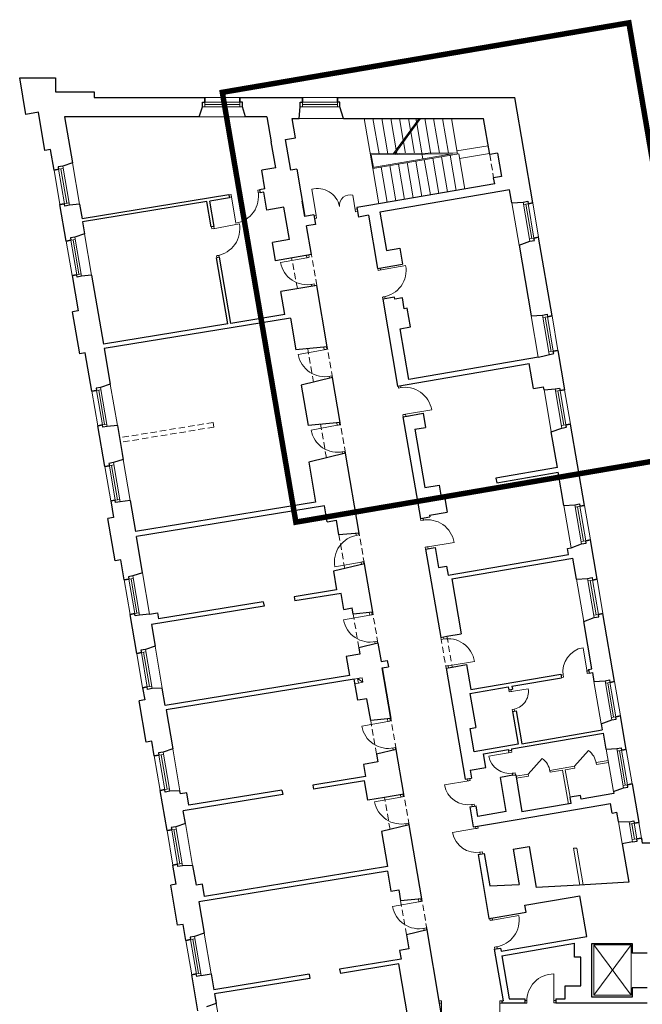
# Model space of a CAD drawing. Header units: centimetres. Extents: x 690840 to 714026, y 27673 to 40762.
# Tile 26 of 162: x 695322 to 695422, y 39017 to 39175. Entities that reach past the tile are written whole.
import ezdxf

# ---------------------------------------------------------------- set-up
doc = ezdxf.new("R2010")
doc.units = ezdxf.units.CM
doc.linetypes.add('DASHED', pattern=[19.05, 12.7, -6.35])
for name, color, linetype, lineweight in [('Drzwi i okna', 51, 'Continuous', 9), ('Kanały wentylacyjne', 3, 'Continuous', 9), ('Przekrojowa', 253, 'Continuous', 25), ('Ramka', 255, 'Continuous', 9), ('S3_obrys zakresu', 1, 'Continuous', 5), ('Widokowa', 140, 'Continuous', 9)]:
    doc.layers.add(name, color=color, linetype=linetype, lineweight=lineweight)

# ---------------------------------------------------------------- blocks, each defined once
blk = doc.blocks.new('zw$2918')
at = {"layer": 'Drzwi i okna', "color": 0}
for p, q in [((677.6, -373.9), (670.5, -375.1)), ((679, -382.8), (677.6, -373.9)), ((763.4, -360), (769.2, -359.1)), ((764.8, -368.9), (763.4, -360)), ((764.7, -367.9), (770.3, -367)), ((950.2, -441.6), (936.3, -357.3)), ((1076.8, -429.8), (1067.9, -376)), ((671.9, -383), (678.9, -381.8)), ((678.9, -381.8), (692.5, -466.2)), ((950.2, -441.6), (943.7, -442.7)), ((950.2, -441.6), (951.7, -450.5)), ((1075.3, -420.9), (1081.8, -419.8)), ((1075.3, -420.9), (1076.8, -429.8)), ((1076.8, -429.8), (1083.3, -428.7)), ((620.3, -484.1), (704.4, -468.5)), ((951.7, -450.5), (945.2, -451.6)), ((615.9, -484.8), (614.8, -478.3)), ((624.8, -483.3), (615.9, -484.8)), ((623.8, -483.5), (622.7, -477)), ((639.5, -569), (630.7, -570.5)), ((630.7, -570.5), (631.8, -576.8)), ((639.7, -575.5), (638.6, -569.1)), ((920.3, -577.2), (836.2, -592.7)), ((919, -570.3), (920.3, -577.2)), ((919.3, -577.4), (928.1, -575.7)), ((928.1, -575.7), (926.8, -568.6)), ((1148.8, -617.6), (1147.7, -611.1)), ((1157.7, -616.2), (1148.8, -617.6)), ((1153.2, -616.9), (1237.4, -602)), ((1156.7, -616.3), (1155.6, -609.8)), ((935, -662.8), (943.9, -661.2)), ((936, -662.7), (937, -668.3)), ((943.9, -661.2), (944.9, -667)), ((1171.8, -701.9), (1162.9, -703.4)), ((1162.9, -703.4), (1164, -709.8)), ((1171.8, -708.5), (1170.8, -702.1)), ((976.6, -872), (892.5, -887.5)), ((975.4, -865.1), (976.6, -872)), ((975.6, -872.2), (984.5, -870.6)), ((984.5, -870.6), (983.2, -863.5)), ((991.4, -957.7), (1000.2, -956.1)), ((992.3, -957.5), (993.4, -963.1)), ((1000.2, -956.1), (1001.3, -961.8)), ((1214.4, -995), (1213.3, -988.5)), ((1223.3, -993.5), (1214.4, -995)), ((1222.3, -993.7), (1221.2, -987.2)), ((1236.4, -1079.4), (1320.8, -1065.5)), ((1237.4, -1079.3), (1228.5, -1080.7)), ((1228.5, -1080.7), (1229.6, -1087.1)), ((1237.5, -1085.8), (1236.4, -1079.4)), ((1018.1, -1114.5), (934, -1130)), ((1016.6, -1106.5), (1018.1, -1114.5)), ((1017.1, -1114.7), (1026, -1113.1)), ((1026, -1113.1), (1024.7, -1106)), ((1032.8, -1200.2), (1041.7, -1198.5)), ((1033.8, -1200), (1035, -1206.3)), ((1041.7, -1198.5), (1042.8, -1204.4)), ((1286.2, -1419.9), (1285.2, -1413.4)), ((1295.1, -1418.5), (1286.2, -1419.9)), ((1294.1, -1418.6), (1293, -1412.1)), ((1079.3, -1467.8), (1078.1, -1461.3)), ((1078.3, -1468), (1087.1, -1466.4)), ((1087.1, -1466.4), (1086.1, -1460.7)), ((1309.2, -1504.2), (1300.4, -1505.7)), ((1300.4, -1505.7), (1301.4, -1512.1)), ((1308.2, -1504.4), (1392.6, -1490.5)), ((1309.3, -1510.8), (1308.2, -1504.4)), ((1094.6, -1553.4), (1010.4, -1568.4)), ((1093.6, -1553.5), (1102.4, -1552)), ((1095.9, -1561.1), (1094.6, -1553.4)), ((1102.4, -1552), (1103.7, -1559.1)), ((1122.3, -1723.7), (1038.2, -1739.1)), ((1120.8, -1715.6), (1122.3, -1723.7)), ((1121.3, -1723.8), (1130.1, -1722.2)), ((1130.1, -1722.2), (1128.8, -1714.9)), ((1351.6, -1801.4), (1350.5, -1794.9)), ((1360.5, -1799.9), (1351.6, -1801.4)), ((1359.5, -1800.1), (1358.4, -1793.6)), ((1137, -1809.3), (1145.8, -1807.7)), ((1138, -1809.1), (1139.1, -1815.5)), ((1145.8, -1807.7), (1146.9, -1813.6)), ((1818.8, -1907), (1805.9, -1828.1)), ((1374.6, -1885.7), (1365.7, -1887.1)), ((1365.7, -1887.1), (1366.8, -1893.5)), ((1373.6, -1885.8), (1458, -1871.9)), ((1374.7, -1892.2), (1373.6, -1885.8)), ((1742.2, -1915), (1735.7, -1916.1)), ((1743.5, -1922.9), (1737, -1924)), ((1742, -1914), (1743.5, -1922.9)), ((1817.9, -1901.6), (1819.4, -1910.5)), ((1824.5, -1901.5), (1818.1, -1902.6)), ((1819.4, -1910.5), (1825.8, -1909.4)), ((1568.7, -1970.2), (1567.6, -1963.7)), ((1568.7, -1970.2), (1630.4, -1960.2)), ((1577.6, -1968.8), (1568.7, -1970.2)), ((1575.6, -1969), (1574.5, -1962.5)), ((1585.5, -2025.1), (1578.6, -2026.3)), ((1578.6, -2026.3), (1579.6, -2032.7)), ((1586.5, -2031.5), (1585.5, -2025.1)), ((1180.6, -2064.7), (1096.5, -2080.2)), ((1179.1, -2056.7), (1180.6, -2064.7)), ((1179.6, -2064.9), (1188.4, -2063.3)), ((1188.4, -2063.3), (1187.1, -2056.2)), ((1195.3, -2150.4), (1204.2, -2148.8)), ((1196.3, -2150.2), (1197.3, -2155.8)), ((1204.2, -2148.8), (1205.2, -2154.5)), ((1572.8, -2164.4), (1503.7, -2175.8)), ((1568.4, -2165.1), (1567.3, -2158.6)), ((1568.4, -2165.1), (1577.2, -2163.6)), ((1577.2, -2163.6), (1576.2, -2157.1)), ((1579.3, -2231.1), (1588.2, -2229.7)), ((1580.4, -2237.5), (1579.3, -2231.1)), ((1588.2, -2229.7), (1589.2, -2236.1)), ((1440.3, -2254.8), (1361.5, -2268.6)), ((1434.7, -2249.2), (1435.8, -2255.6)), ((1434.8, -2255.8), (1443.7, -2254.2)), ((1443.7, -2254.2), (1442.6, -2247.8)), ((1220.8, -2300.3), (1222, -2307.2)), ((1221.1, -2307.4), (1229.9, -2305.8)), ((1229.9, -2305.8), (1228.6, -2298.7)), ((1222, -2307.2), (1137.9, -2322.7)), ((1448.1, -2331.5), (1456.9, -2330)), ((1449.1, -2331.4), (1450.2, -2337.9)), ((1456.9, -2330), (1458.1, -2336.5)), ((1236.8, -2392.9), (1245.6, -2391.2)), ((1237.8, -2392.7), (1238.9, -2399)), ((1245.6, -2391.2), (1246.7, -2397)), ((1470, -2407), (1468.9, -2400.6)), ((1466.6, -2407.6), (1387.8, -2421.4)), ((1461, -2402), (1462.2, -2408.4)), ((1461.2, -2408.5), (1470, -2407)), ((1474.4, -2484.3), (1483.3, -2482.8)), ((1475.4, -2484.1), (1476.5, -2490.6)), ((1483.3, -2482.8), (1484.4, -2489.3)), ((1279.5, -2643.3), (1195.4, -2658.8)), ((1278, -2635.3), (1279.5, -2643.3)), ((1278.5, -2643.5), (1287.4, -2641.9)), ((1287.4, -2641.9), (1286, -2634.6)), ((1507.8, -2703.3), (1506.6, -2696.3)), ((1516.7, -2701.7), (1507.8, -2703.3)), ((1514.5, -2695), (1515.7, -2701.9)), ((1515.7, -2701.9), (1600, -2687.6)), ((1294.2, -2729), (1303.1, -2727.4)), ((1295.2, -2728.8), (1296.4, -2735.1)), ((1303.1, -2727.4), (1304.2, -2733.2)), ((1531.2, -2787.4), (1522.3, -2788.9)), ((1522.3, -2788.9), (1523.3, -2794.9)), ((1530.2, -2787.6), (1531.2, -2793.6)), ((1712.5, -2960), (1712.1, -2874.5)), ((1352.7, -2961.1), (1346.2, -2961.1)), ((1346.2, -2969.1), (1352.6, -2969.1)), ((1352.6, -2969.1), (1352.5, -3054.6)), ((1352.6, -2970.1), (1352.7, -2961.1)), ((1539.7, -2970.1), (1539.7, -2961.1)), ((1539.7, -2961.1), (1546.2, -2961.1)), ((1546.2, -2969.1), (1539.7, -2969.1)), ((1539.7, -2969.1), (1539.8, -3054.6)), ((1625.6, -2960.5), (1619, -2960.5)), ((1625.6, -2968.5), (1619, -2968.5)), ((1625.6, -2959.5), (1625.6, -2968.5)), ((1712.5, -2959), (1712.5, -2968)), ((1719, -2960), (1712.5, -2960)), ((1712.5, -2968), (1719, -2968))]:
    blk.add_line(p, q, dxfattribs=at)
at = {"layer": 'Drzwi i okna', "color": 0, "ltscale": 1.6}
for p, q in [((1778.9, -2208.5), (1823.5, -2158.4)), ((1630.6, -2233.8), (1675.1, -2183.8))]:
    blk.add_line(p, q, dxfattribs=at)
at = {"layer": 'Drzwi i okna', "color": 0}
for centre, radius, start, end in [((755.5, -366), 78.2, 187.546, 190.8446), ((621.9, -492.7), 78.2, 278.1438, 281.4424), ((937.8, -653.4), 78.2, 98.7681, 102.0666), ((1154.7, -625.5), 78.2, 277.7082, 281.0068), ((994.1, -948.3), 78.2, 98.7681, 102.0666), ((1220.4, -1002.9), 78.2, 277.7082, 281.0068), ((1035.6, -1190.7), 78.2, 98.7681, 102.0666), ((1292.2, -1427.9), 78.2, 277.7082, 281.0068), ((1084.2, -1475.9), 78.2, 278.4889, 281.7875), ((1139.7, -1799.9), 78.2, 98.7681, 102.0666), ((1819.3, -1904.7), 77.8, 99.9306, 189.3047), ((1357.5, -1809.3), 78.2, 277.7082, 281.0068), ((1741.5, -1918.6), 78.2, 7.6634, 10.962), ((1198.1, -2141), 78.2, 98.7681, 102.0666), ((1570.3, -2164.2), 67.5, 189.8932, 279.8733), ((1569.9, -2153.5), 78.2, 277.7578, 281.0564), ((1437.9, -2254.4), 77.8, 190.5203, 279.8944), ((1452.6, -2332), 78.2, 98.2531, 101.5517), ((1239.5, -2383.4), 78.2, 98.7681, 102.0666), ((1464.2, -2407.1), 77.8, 190.5203, 279.8944), ((1479, -2484.8), 78.2, 98.2531, 101.5517), ((1297, -2719.6), 78.2, 98.7681, 102.0666), ((1525.4, -2779.5), 78.2, 97.9911, 101.2896), ((1430.8, -2965.8), 78.2, 178.2653, 181.5639), ((1461.5, -2965.8), 78.2, 358.4361, 1.7347), ((1634.4, -2963.8), 78.2, 358.6209, 1.9195)]:
    blk.add_arc(centre, radius, start, end, dxfattribs=at)
at = {"layer": 'Drzwi i okna', "color": 0, "ltscale": 1.6}
for centre, radius, start, end in [((678.9, -380.6), 86.7, 279.0709, 10.6815), ((954.4, -427), 72.1, 11.9188, 104.5567), ((1059.5, -409.7), 34.7, 75.9366, 184.1291), ((619.1, -484.5), 86.7, 278.9985, 10.6091), ((921.5, -577.1), 86.7, 190.2929, 281.9036), ((1152, -617.3), 86.7, 278.5629, 10.1735), ((977.9, -872), 86.7, 190.2929, 281.9036), ((1235.2, -1079.4), 86.7, 9.2331, 100.8437), ((1019.4, -1114.5), 86.7, 190.2929, 281.9036), ((1307, -1504.4), 86.7, 9.2331, 100.8437), ((1095.7, -1553), 86.7, 98.6519, 190.2626), ((1123.5, -1723.6), 86.7, 190.2929, 281.9036), ((1372.3, -1885.9), 86.7, 9.2331, 100.8437), ((1573.2, -1968.6), 57.8, 276.9522, 8.388), ((1181.8, -2064.7), 86.7, 190.2929, 281.9036), ((1787, -2208.6), 62, 8.3094, 53.9766), ((1638.7, -2234), 62, 8.3094, 53.9766), ((1223.3, -2307.2), 86.7, 190.2929, 281.9036), ((1280.8, -2643.3), 86.7, 190.2929, 281.9036), ((1514.5, -2702.3), 86.7, 278.1541, 9.7648), ((1712.3, -2961.3), 86.7, 90.1458, 181.7564)]:
    blk.add_arc(centre, radius, start, end, dxfattribs=at)
at = {"layer": 'Kanały wentylacyjne', "color": 0}
for p, q in [((1093.3, -1925.2), (1072.1, -1928.8)), ((1083.1, -1926.9), (1097.9, -1924.4)), ((1085.7, -1941.7), (1083.1, -1926.9)), ((1083.1, -1926.9), (1100.4, -1939.1)), ((1097.9, -1924.4), (1100.4, -1939.1)), ((1095.9, -1939.9), (1074.7, -1943.6)), ((1100.4, -1939.1), (1085.7, -1941.7))]:
    blk.add_line(p, q, dxfattribs=at)
at = {"layer": 'Przekrojowa', "color": 0, "ltscale": 1.6}
for p, q in [((20.1, -117.3), (0, 0)), ((0, 0), (115, 0)), ((115, 0), (115, -45)), ((115, -45), (239, -45)), ((239, -45), (239, -63)), ((239, -63), (594, -63)), ((706, -63), (907, -63)), ((1019, -63), (1586.8, -63)), ((1644.6, -401), (1586.8, -63)), ((575.7, -125), (586.2, -92.8)), ((724.3, -125), (713.8, -92.8)), ((896.4, -129.9), (899.2, -92.8)), ((1038.1, -129.9), (1026.8, -92.8)), ((60.2, -110.4), (20.1, -117.3)), ((81.1, -232.8), (60.2, -110.4)), ((575.7, -125), (143.8, -125)), ((143.8, -125), (169.2, -273.1)), ((792.8, -125), (724.3, -125)), ((792.8, -125), (806.6, -205.4)), ((884.5, -192.1), (873.9, -129.9)), ((873.9, -129.9), (896.4, -129.9)), ((1038.1, -129.9), (1048.7, -129.9)), ((1048.7, -129.9), (1487.3, -129.9)), ((1506.9, -246.1), (1487.3, -129.9)), ((820.8, -288.6), (806.6, -205.4)), ((852, -197.7), (884.5, -192.1)), ((868.8, -296.3), (852, -197.7)), ((98.9, -229.8), (81.1, -232.8)), ((110.2, -295.8), (98.9, -229.8)), ((1531.7, -241.8), (1506.9, -246.1)), ((1531.7, -241.8), (1544.4, -315.9)), ((169.2, -273.1), (138.2, -283.2)), ((820.8, -288.6), (776, -296.3)), ((786.2, -356.1), (776, -296.3)), ((888.5, -292.9), (868.8, -296.3)), ((888.5, -292.9), (914.4, -444.3)), ((1522.7, -340.3), (1231.6, -390.1)), ((1544.4, -315.9), (1519.4, -320.2)), ((1522.7, -340.3), (1519.4, -320.2)), ((670.5, -375.1), (199.8, -452.3)), ((670.5, -375.1), (672.2, -385.2)), ((786.2, -356.1), (769.2, -358.9)), ((769.2, -358.9), (770.9, -369)), ((782.8, -367), (770.9, -369)), ((792.5, -424.2), (782.8, -367)), ((1570.5, -359.3), (1154.5, -430.4)), ((1577.8, -400.7), (1570.5, -359.3)), ((149.1, -523.5), (129, -406.2)), ((191.8, -405.2), (159.6, -408.7)), ((191.8, -405.2), (199.8, -452.3)), ((600.2, -397), (201.5, -462.3)), ((614.1, -478.4), (600.2, -397)), ((672.2, -385.2), (610.1, -395.3)), ((624, -476.8), (610.1, -395.3)), ((914.4, -444.3), (906.1, -395.8)), ((1112.7, -410.4), (1081.1, -415.8)), ((1231.6, -390.1), (1112.7, -410.4)), ((1577.8, -400.7), (1613.9, -398.4)), ((846.8, -414.9), (792.5, -424.2)), ((864.5, -518.4), (846.8, -414.9)), ((943.1, -439.4), (914.4, -444.3)), ((943.1, -439.4), (948.3, -470)), ((1081.1, -415.8), (1086.3, -446.4)), ((1117.9, -441), (1086.3, -446.4)), ((1117.9, -441), (1147.1, -611.2)), ((1154.5, -430.4), (1175.6, -553.6)), ((201.5, -462.3), (208.1, -500.8)), ((948.3, -470), (919.7, -474.9)), ((208.1, -500.8), (177.1, -510.9)), ((624, -476.8), (614.1, -478.4)), ((935.4, -567.2), (919.7, -474.9)), ((864.5, -518.4), (810.2, -527.7)), ((820.4, -586.8), (810.2, -527.7)), ((1600.9, -536.9), (1635.4, -524.1)), ((1600.9, -536.9), (1639.6, -763.5)), ((1706.6, -763.8), (1663.4, -511.4)), ((935.4, -567.2), (820.4, -586.8)), ((1175.6, -553.6), (1218.5, -546.3)), ((1218.5, -546.3), (1227.3, -597.5)), ((640.8, -575.3), (631, -576.9)), ((667.3, -789.3), (631, -576.9)), ((677.2, -787.7), (640.8, -575.3)), ((1147.1, -611.2), (1227.3, -597.5)), ((168, -633.9), (187.4, -747.3)), ((230.7, -632.9), (198.5, -636.4)), ((230.7, -632.9), (268.6, -854.6)), ((952.3, -665.7), (837.2, -685.4)), ((849.8, -759.3), (837.2, -685.4)), ((986, -863), (952.3, -665.7)), ((1201.3, -703.4), (1164, -709.8)), ((1164, -709.8), (1211.7, -988.7)), ((1202.4, -709.9), (1201.3, -703.4)), ((1226.8, -705.7), (1202.4, -709.9)), ((1232.8, -740.6), (1226.8, -705.7)), ((187.4, -747.3), (169.6, -750.3)), ((192.7, -885.4), (169.6, -750.3)), ((1242.7, -738.9), (1232.8, -740.6)), ((1253, -799.1), (1242.7, -738.9)), ((667.3, -789.3), (268.6, -854.6)), ((867.8, -770.8), (271, -868.7)), ((849.8, -759.3), (677.2, -787.7)), ((867.8, -770.8), (885.2, -872.3)), ((1639.6, -763.5), (1676, -761.1)), ((1182.4, -817.2), (1182.4, -817.2)), ((1219.4, -804.8), (1253, -799.1)), ((1247.4, -967.4), (1219.4, -804.8)), ((210.4, -882.3), (192.7, -885.4)), ((231.5, -1005.5), (210.4, -882.3)), ((271, -868.7), (290.5, -982.8)), ((986, -863), (885.2, -872.3)), ((1725.5, -874.2), (1747, -1000.4)), ((1663.3, -896.3), (1247.4, -967.4)), ((1242.1, -983.5), (1633.1, -916.7)), ((1646.8, -996.7), (1633.1, -916.7)), ((1002.9, -961.6), (902.6, -986)), ((1027.5, -1105.5), (1002.9, -961.6)), ((290.5, -982.8), (259.5, -992.9)), ((902.6, -986), (924.6, -1115)), ((1211.7, -988.7), (1242.1, -983.5)), ((1646.8, -996.7), (1679.4, -991.1)), ((1681, -1001), (1679.4, -991.1)), ((1681, -1001), (1716.4, -997.7)), ((1027.5, -1105.5), (924.6, -1115)), ((1228.6, -1087.3), (1259, -1082.1)), ((1228.6, -1087.3), (1248.8, -1083.8)), ((1228.6, -1087.3), (1284.5, -1413.5)), ((1259, -1082.1), (1293.5, -1076.2)), ((1293.5, -1076.2), (1301.3, -1121.5)), ((272.8, -1247), (250.4, -1115.9)), ((313.1, -1114.9), (280.9, -1118.4)), ((313.1, -1114.9), (331.8, -1224.3)), ((1266.8, -1127.4), (1301.3, -1121.5)), ((1266.8, -1127.4), (1298.9, -1314.7)), ((1704.1, -1135.7), (1737.9, -1123.4)), ((1723.7, -1250.3), (1704.1, -1135.7)), ((1810.6, -1372), (1765.9, -1110.8)), ((331.8, -1224.3), (300.8, -1234.4)), ((328.7, -1206.3), (331.8, -1224.3)), ((1044.3, -1204), (926.5, -1232.8)), ((1088.2, -1460.3), (1044.3, -1204)), ((926.5, -1232.8), (948.4, -1361.1)), ((1723.7, -1250.3), (1526.9, -1284)), ((1526.9, -1284), (1529.3, -1298.8)), ((1529.3, -1298.8), (1726.2, -1265.1)), ((1744.4, -1371.7), (1726.2, -1265.1)), ((1298.9, -1314.7), (1345.2, -1306.8)), ((1345.2, -1306.8), (1350.6, -1338.3)), ((291.7, -1357.4), (300.8, -1410.7)), ((354.4, -1356.4), (322.2, -1359.9)), ((354.4, -1356.4), (371.4, -1455.7)), ((1350.6, -1338.3), (1360.5, -1336.6)), ((1360.5, -1336.6), (1370.3, -1393.8)), ((948.4, -1361.1), (371.4, -1455.7)), ((977.1, -1372.9), (374.1, -1471.7)), ((985.8, -1424), (977.1, -1372.9)), ((1744.4, -1371.7), (1780, -1369.3)), ((300.8, -1410.7), (283, -1413.7)), ((306.3, -1549.7), (283, -1413.7)), ((985.8, -1424), (1015.4, -1419)), ((1023.5, -1466.3), (1015.4, -1419)), ((1284.5, -1413.5), (1314.9, -1408.3)), ((1314.1, -1403.4), (1370.3, -1393.8)), ((1314.1, -1403.4), (1314.9, -1408.3)), ((394, -1588), (374.1, -1471.7)), ((1088.2, -1460.3), (1023.5, -1466.3)), ((1851, -1608.5), (1829.5, -1482.4)), ((1301.4, -1512.1), (1331.8, -1506.9)), ((1301.4, -1512.1), (1349.9, -1795)), ((1331.8, -1506.9), (1342.8, -1571)), ((1755.8, -1509.6), (1767.7, -1507.6)), ((1759.2, -1529.2), (1755.8, -1509.6)), ((1767.7, -1507.6), (1801.4, -1495)), ((324, -1546.7), (306.3, -1549.7)), ((335, -1610.7), (324, -1546.7)), ((1373.3, -1595.2), (1759.2, -1529.2)), ((1385.2, -1607.3), (1773.4, -1541)), ((1784.9, -1608.2), (1773.4, -1541)), ((1105, -1558.9), (1005.9, -1583.1)), ((1131.6, -1714.6), (1105, -1558.9)), ((1342.8, -1571), (1368.4, -1566.6)), ((1368.4, -1566.6), (1373.3, -1595.2)), ((394, -1588), (363, -1598.1)), ((1005.9, -1583.1), (1016, -1642.1)), ((1385.2, -1607.3), (1415.4, -1783.7)), ((1784.9, -1608.2), (1820.4, -1605.9)), ((1016, -1642.1), (879.6, -1664.5)), ((879.6, -1664.5), (882, -1678.3)), ((1030.2, -1654), (882, -1678.3)), ((1039, -1705.1), (1030.2, -1654)), ((783.3, -1694.4), (422.3, -1753.6)), ((780.9, -1680.6), (444.6, -1735.8)), ((780.9, -1680.6), (783.3, -1694.4)), ((1039, -1705.1), (1065.6, -1700.6)), ((1069, -1720.4), (1065.6, -1700.6)), ((375.3, -1846.3), (353.9, -1721.1)), ((416.6, -1720.1), (384.4, -1723.7)), ((416.6, -1720.1), (441.3, -1716.1)), ((441.3, -1716.1), (444.6, -1735.8)), ((1131.6, -1714.6), (1069, -1720.4)), ((1808.1, -1744.1), (1841.9, -1731.6)), ((1907.2, -1936.8), (1869.9, -1718.9)), ((422.3, -1753.6), (434.3, -1823.6)), ((1834, -1895.8), (1808.1, -1744.1)), ((1349.9, -1795), (1369.8, -1791.6)), ((1369.8, -1791.6), (1415.4, -1783.8)), ((434.3, -1823.6), (403.3, -1833.7)), ((1148.5, -1813.2), (1087.4, -1828.1)), ((1087.4, -1828.1), (1090.9, -1848.4)), ((1148.5, -1813.2), (1158.6, -1872.4)), ((1090.9, -1848.4), (1046.5, -1856)), ((1046.5, -1856), (1057, -1917.1)), ((1158.6, -1872.4), (1178.3, -1869)), ((1162.2, -1893.1), (1181.9, -1889.7)), ((1162.2, -1893.1), (1190, -2055.7)), ((1190, -2055.7), (1162.2, -1893.1)), ((1178.3, -1869), (1181.9, -1889.7)), ((1366.8, -1893.5), (1386.7, -1890.1)), ((1366.8, -1893.5), (1427.9, -2250.3)), ((1386.7, -1890.1), (1432.3, -1882.3)), ((1432.3, -1882.3), (1445.9, -1962.2)), ((1057, -1917.1), (466.8, -2013.8)), ((1445.9, -1962.2), (1735.1, -1912.7)), ((1577.8, -1951.8), (1737.1, -1924.6)), ((1735.1, -1912.7), (1737.1, -1924.6)), ((1823.8, -1897.6), (1834, -1895.8)), ((1823.8, -1897.6), (1825.8, -1909.4)), ((1825.8, -1909.4), (1836.1, -1907.7)), ((1836.1, -1907.7), (1841, -1936.4)), ((394.2, -1956.7), (400.7, -1995.2)), ((457.3, -1957.9), (424.7, -1959.2)), ((466.8, -2013.8), (457.3, -1957.9)), ((1072.1, -1928.8), (469.2, -2027.6)), ((1083.8, -1996.7), (1072.1, -1928.8)), ((1443, -1974.9), (1566, -1953.8)), ((1566, -1953.8), (1567.6, -1963.7)), ((1577.8, -1951.8), (1579.5, -1961.7)), ((1841, -1936.4), (1876.5, -1934.1)), ((1443, -1974.9), (1461.8, -2084.3)), ((1567.6, -1963.7), (1579.5, -1961.7)), ((400.7, -1995.2), (383, -1998.2)), ((405.7, -2131.3), (383, -1998.2)), ((1113.3, -1991.7), (1083.8, -1996.7)), ((1125.3, -2061.7), (1113.3, -1991.7)), ((469.2, -2027.6), (490.6, -2152.8)), ((1579.5, -2032.7), (1591.3, -2030.7)), ((1579.5, -2032.7), (1597.6, -2138.1)), ((1591.3, -2030.7), (1609.4, -2136.1)), ((1944.4, -2154.6), (1926, -2047.2)), ((1190, -2055.7), (1125.3, -2061.7)), ((1443.8, -2087.3), (1461.8, -2084.3)), ((1864.2, -2072.4), (1898, -2059.9)), ((1864.2, -2072.4), (1867.6, -2092)), ((1456.6, -2162.2), (1443.8, -2087.3)), ((1576.5, -2153), (1871.2, -2102.6)), ((1609.4, -2136.1), (1867.6, -2092)), ((1880, -2154.2), (1871.2, -2102.6)), ((423.5, -2128.2), (405.7, -2131.3)), ((431.6, -2175.6), (423.5, -2128.2)), ((1597.6, -2138.1), (1456.6, -2162.2)), ((490.6, -2152.8), (459.6, -2162.9)), ((1206.8, -2154.3), (1143.8, -2169.6)), ((1143.8, -2169.6), (1148, -2194.6)), ((1231.4, -2298.2), (1206.8, -2154.3)), ((1486.8, -2168.3), (1566.6, -2154.7)), ((1494.4, -2212.7), (1486.8, -2168.3)), ((1566.6, -2154.7), (1567.3, -2158.6)), ((1567.3, -2158.6), (1577.1, -2156.9)), ((1576.5, -2153), (1577.1, -2156.9)), ((1880, -2154.2), (1913.8, -2152)), ((1148, -2194.6), (1101.7, -2202.5)), ((1101.7, -2202.5), (1108.3, -2241.1)), ((1108.3, -2241.1), (939.6, -2268.7)), ((1443.7, -2221.3), (1494.4, -2212.7)), ((1443.7, -2221.3), (1448.1, -2246.9)), ((1580.4, -2237.5), (1540.9, -2244.3)), ((1580.4, -2237.5), (1590.2, -2235.8)), ((1590.2, -2235.8), (1610, -2355.2)), ((939.6, -2268.7), (941.9, -2282.5)), ((1105.7, -2255.7), (942.1, -2282.5)), ((1116.4, -2317.8), (1105.7, -2255.7)), ((1427.9, -2250.3), (1448.1, -2246.9)), ((1559.1, -2353.8), (1540.9, -2244.3)), ((1963.3, -2265), (1984.5, -2389.1)), ((472.5, -2415.1), (450.5, -2285.9)), ((513.6, -2287.2), (481, -2288.5)), ((515.2, -2297), (513.6, -2287.2)), ((536, -2293.6), (515.2, -2297)), ((843.2, -2298.7), (524.5, -2351)), ((542.8, -2333.8), (536, -2293.6)), ((840.9, -2284.9), (542.8, -2333.8)), ((840.9, -2284.9), (843.2, -2298.7)), ((1231.4, -2298.2), (1169.6, -2308.7)), ((1797.7, -2301.8), (1764.2, -2307.5)), ((1799.8, -2313.6), (1797.7, -2301.8)), ((1904.2, -2295.8), (1799.8, -2313.6)), ((1903.1, -2289.6), (1935.3, -2277.7)), ((1903.1, -2289.6), (1904.2, -2295.8)), ((1169.6, -2308.7), (1116.4, -2317.8)), ((1443.1, -2339), (1463.3, -2335.6)), ((1468.9, -2369.2), (1463.3, -2335.6)), ((1607.4, -2376.9), (1894.2, -2327.9)), ((1767.8, -2328.2), (1610, -2355.2)), ((1767.8, -2328.2), (1764.2, -2307.5)), ((1899.4, -2358.5), (1894.2, -2327.9)), ((531.5, -2392.3), (524.5, -2351)), ((1443.1, -2339), (1454.1, -2403.1)), ((1559.1, -2353.8), (1468.9, -2369.2)), ((1899.4, -2358.5), (1914.5, -2355.9)), ((1919.6, -2385.9), (1914.5, -2355.9)), ((531.5, -2392.3), (500.6, -2402.4)), ((1248.3, -2396.7), (1159.9, -2418.3)), ((1288.9, -2634.3), (1248.3, -2396.7)), ((1454.1, -2403.1), (1474.3, -2399.7)), ((1474.3, -2399.7), (1607.4, -2376.9)), ((1919.6, -2385.9), (1953.9, -2386.5)), ((1159.9, -2418.3), (1179.1, -2530.4)), ((1965, -2451.5), (1931.8, -2457.2)), ((1931.8, -2457.2), (1952.9, -2580.6)), ((1931.8, -2457.2), (1932.7, -2462.3)), ((1993, -2438.8), (1993.9, -2444.3)), ((1993, -2438.8), (1995.8, -2455.3)), ((2046.2, -2455.3), (1995.8, -2455.3)), ((1469.3, -2491.8), (1489.5, -2488.4)), ((1469.3, -2491.8), (1504.5, -2696.8)), ((1489.5, -2488.4), (1507.2, -2591.9)), ((1581.5, -2474.7), (1632.8, -2465.9)), ((1581.5, -2474.7), (1599.9, -2582.3)), ((1632.8, -2465.9), (1655.4, -2598)), ((501.9, -2586.6), (491.4, -2525.5)), ((554.5, -2526.7), (522, -2528)), ((554.5, -2526.7), (565.3, -2589.8)), ((1179.2, -2544.6), (574.5, -2643.7)), ((1179.1, -2530.4), (592.9, -2626.5)), ((1179.2, -2544.6), (1190.3, -2609.6)), ((501.9, -2586.6), (484.1, -2589.6)), ((506.2, -2718.7), (484.1, -2589.6)), ((586, -2586.4), (565.3, -2589.8)), ((592.9, -2626.5), (586, -2586.4)), ((1507.2, -2591.9), (1600.9, -2588.2)), ((1599.9, -2582.3), (1600.9, -2588.2)), ((1795.1, -2589.8), (1655.4, -2598)), ((1952.9, -2580.6), (1795.1, -2589.8)), ((1190.3, -2609.6), (1215.2, -2605.3)), ((1215.2, -2605.3), (1221.2, -2640.6)), ((574.5, -2643.7), (591.7, -2744.2)), ((1288.9, -2634.3), (1221.2, -2640.6)), ((1619.4, -2653.9), (1764.3, -2629.1)), ((1764.3, -2629.1), (1795.8, -2623.7)), ((1818.2, -2754.8), (1795.8, -2623.7)), ((1524.7, -2693.4), (1623.2, -2676.5)), ((1623.2, -2676.5), (1619.4, -2653.9)), ((523.9, -2715.7), (506.2, -2718.7)), ((532.7, -2767), (523.9, -2715.7)), ((1504.5, -2696.8), (1524.7, -2693.4)), ((591.7, -2744.2), (560.7, -2754.3)), ((1305.8, -2732.9), (1239.8, -2748.9)), ((1346.2, -2969.1), (1305.8, -2732.9)), ((1239.8, -2748.9), (1247.6, -2794.5)), ((1543.2, -2801.8), (1818.2, -2754.8)), ((1545.7, -2816.2), (1778.5, -2776.4)), ((1778.5, -2821.3), (1778.5, -2776.4)), ((1834.3, -2949.8), (1834.3, -2777)), ((1834.3, -2777), (1963.9, -2777)), ((1963.9, -2777), (1963.9, -2808.1)), ((1247.6, -2794.5), (1218, -2799.6)), ((1218, -2799.6), (1222.7, -2827.2)), ((1521.4, -2795.4), (1541.5, -2792)), ((1521.4, -2795.4), (1549.7, -2961.1)), ((1541.6, -2791.9), (1543.2, -2801.8)), ((2011.9, -2808.1), (1963.9, -2808.1)), ((1222.7, -2827.2), (1025.6, -2859.6)), ((1215.3, -2842.4), (1028, -2873.1)), ((1246.6, -3025.7), (1215.3, -2842.4)), ((1545.7, -2816.2), (1569.5, -2955.1)), ((1798.5, -2821.3), (1778.5, -2821.3)), ((1798.5, -2913.3), (1798.5, -2821.3)), ((582.2, -2880), (614, -2874.6)), ((614, -2874.6), (622.7, -2925.6)), ((1025.6, -2859.6), (1028, -2873.1)), ((571.3, -2992.7), (551.6, -2877.4)), ((927.6, -2875.6), (622.7, -2925.6)), ((930, -2889.1), (625, -2939.1)), ((927.6, -2875.6), (930, -2889.1)), ((1748.5, -2955.1), (1748.5, -2913.3)), ((1748.5, -2913.3), (1798.5, -2913.3)), ((2011.9, -2919.1), (1963.9, -2919.1)), ((1963.9, -2919.1), (1963.9, -2949.8)), ((625, -2939.1), (630.3, -2970)), ((627.8, -2955), (630.3, -2970)), ((1344.5, -2969.1), (1368.1, -3107.1)), ((1346.2, -2969.1), (1344.5, -2969.1)), ((1546.2, -2969.1), (1546.2, -2961.1)), ((1546.2, -2961.1), (1549.7, -2961.1)), ((1619, -2969.1), (1546.2, -2969.1)), ((1569.5, -2955.1), (1619, -2955.1)), ((1619, -2955.1), (1619, -2969.1)), ((1719, -2955.1), (1748.5, -2955.1)), ((1719, -2955.1), (1719, -2969.1)), ((1787.9, -2969.1), (1719, -2969.1)), ((2011.9, -2969.1), (1787.9, -2969.1)), ((1963.9, -2949.8), (1834.3, -2949.8)), ((630.3, -2970), (599.3, -2980))]:
    blk.add_line(p, q, dxfattribs=at)
at = {"layer": 'Przekrojowa', "color": 0}
for p, q in [((594, -78), (594, -63)), ((594, -63), (594, -78)), ((706, -78), (706, -63)), ((706, -63), (706, -78)), ((907, -78), (907, -63)), ((907, -63), (907, -78)), ((1019, -78), (1019, -63)), ((1019, -63), (1019, -78)), ((586.2, -92.8), (586.2, -78)), ((586.2, -78), (594, -78)), ((713.8, -78), (706, -78)), ((713.8, -92.8), (713.8, -78)), ((899.2, -92.8), (899.2, -78)), ((899.2, -78), (907, -78)), ((1026.8, -78), (1019, -78)), ((1026.8, -92.8), (1026.8, -78)), ((138.2, -283.2), (123.6, -285.7)), ((124.9, -293.3), (110.2, -295.8)), ((110.2, -295.8), (124.9, -293.3)), ((123.6, -285.7), (124.9, -293.3)), ((143.8, -403.7), (129, -406.2)), ((129, -406.2), (143.8, -403.7)), ((145.1, -411.4), (143.8, -403.7)), ((159.7, -408.9), (145.1, -411.4)), ((1613.9, -398.4), (1628.5, -395.9)), ((1628.5, -395.9), (1629.8, -403.6)), ((1629.8, -403.6), (1644.6, -401)), ((1644.6, -401), (1629.8, -403.6)), ((163.8, -521), (149.1, -523.5)), ((149.1, -523.5), (163.8, -521)), ((177.1, -510.9), (162.5, -513.3)), ((162.5, -513.3), (163.8, -521)), ((1635.4, -524.1), (1650, -521.6)), ((1648.7, -513.9), (1663.4, -511.4)), ((1663.4, -511.4), (1648.7, -513.9)), ((1650, -521.6), (1648.7, -513.9)), ((182.7, -631.4), (168, -633.9)), ((168, -633.9), (182.7, -631.4)), ((184, -639.1), (182.7, -631.4)), ((198.6, -636.6), (184, -639.1)), ((1676, -761.1), (1690.5, -758.6)), ((1690.5, -758.6), (1691.9, -766.3)), ((1691.9, -766.3), (1706.6, -763.8)), ((1706.6, -763.8), (1691.9, -766.3)), ((1663.3, -896.3), (1712, -884.4)), ((1710.7, -876.7), (1725.5, -874.2)), ((1725.5, -874.2), (1710.7, -876.7)), ((1712, -884.4), (1710.7, -876.7)), ((246.2, -1003), (231.5, -1005.5)), ((231.5, -1005.5), (246.2, -1003)), ((259.5, -992.9), (244.9, -995.4)), ((244.9, -995.4), (246.2, -1003)), ((1716.4, -997.7), (1731, -995.2)), ((1731, -995.2), (1732.3, -1002.9)), ((1732.3, -1002.9), (1747, -1000.4)), ((1747, -1000.4), (1732.3, -1002.9)), ((265.1, -1113.4), (250.4, -1115.9)), ((250.4, -1115.9), (265.1, -1113.4)), ((266.4, -1121.1), (265.1, -1113.4)), ((281, -1118.6), (266.4, -1121.1)), ((1737.9, -1123.4), (1752.5, -1120.9)), ((1751.2, -1113.3), (1765.9, -1110.8)), ((1765.9, -1110.8), (1751.2, -1113.3)), ((1752.5, -1120.9), (1751.2, -1113.3)), ((287.5, -1244.5), (272.8, -1247)), ((272.8, -1247), (287.5, -1244.5)), ((300.8, -1234.4), (286.2, -1236.8)), ((286.2, -1236.8), (287.5, -1244.5)), ((306.4, -1354.9), (291.7, -1357.4)), ((291.7, -1357.4), (306.4, -1354.9)), ((307.7, -1362.6), (306.4, -1354.9)), ((322.3, -1360.1), (307.7, -1362.6)), ((1780, -1369.3), (1794.5, -1366.8)), ((1794.5, -1366.8), (1795.9, -1374.5)), ((1795.9, -1374.5), (1810.6, -1372)), ((1810.6, -1372), (1795.9, -1374.5)), ((1814.7, -1484.9), (1829.5, -1482.4)), ((1829.5, -1482.4), (1814.7, -1484.9)), ((1801.4, -1495), (1816, -1492.5)), ((1816, -1492.5), (1814.7, -1484.9)), ((349.7, -1608.2), (335, -1610.7)), ((335, -1610.7), (349.7, -1608.2)), ((363, -1598.1), (348.4, -1600.6)), ((348.4, -1600.6), (349.7, -1608.2)), ((1820.4, -1605.9), (1835, -1603.4)), ((1835, -1603.4), (1836.3, -1611.1)), ((1836.3, -1611.1), (1851, -1608.5)), ((1851, -1608.5), (1836.3, -1611.1)), ((368.6, -1718.6), (353.9, -1721.1)), ((353.9, -1721.1), (368.6, -1718.6)), ((369.9, -1726.3), (368.6, -1718.6)), ((384.5, -1723.8), (369.9, -1726.3)), ((1841.9, -1731.6), (1856.5, -1729.1)), ((1855.2, -1721.5), (1869.9, -1718.9)), ((1869.9, -1718.9), (1855.2, -1721.5)), ((1856.5, -1729.1), (1855.2, -1721.5)), ((390, -1843.8), (375.3, -1846.3)), ((375.3, -1846.3), (390, -1843.8)), ((403.3, -1833.7), (388.7, -1836.1)), ((388.7, -1836.1), (390, -1843.8)), ((408.9, -1954.2), (394.2, -1956.7)), ((394.2, -1956.7), (408.9, -1954.2)), ((410.2, -1961.9), (408.9, -1954.2)), ((1876.5, -1934.1), (1891.1, -1931.7)), ((1891.1, -1931.7), (1892.4, -1939.3)), ((1892.4, -1939.3), (1907.2, -1936.8)), ((1907.2, -1936.8), (1892.4, -1939.3)), ((424.8, -1959.4), (410.2, -1961.9)), ((1911.3, -2049.7), (1926, -2047.2)), ((1926, -2047.2), (1911.3, -2049.7)), ((1912.6, -2057.4), (1911.3, -2049.7)), ((1898, -2059.9), (1912.6, -2057.4)), ((446.3, -2173), (431.6, -2175.6)), ((431.6, -2175.6), (446.3, -2173)), ((459.6, -2162.9), (445, -2165.4)), ((445, -2165.4), (446.3, -2173)), ((1913.8, -2152), (1928.4, -2149.5)), ((1928.4, -2149.5), (1929.7, -2157.2)), ((1929.7, -2157.2), (1944.4, -2154.6)), ((1944.4, -2154.6), (1929.7, -2157.2)), ((1948.6, -2267.6), (1963.3, -2265)), ((1963.3, -2265), (1948.6, -2267.6)), ((1949.9, -2275.2), (1948.6, -2267.6)), ((465.2, -2283.4), (450.5, -2285.9)), ((450.5, -2285.9), (465.2, -2283.4)), ((466.5, -2291.1), (465.2, -2283.4)), ((481.1, -2288.6), (466.5, -2291.1)), ((1935.3, -2277.7), (1949.9, -2275.2)), ((1953.9, -2386.5), (1968.5, -2384)), ((1953.9, -2386.5), (1968.5, -2384)), ((1968.5, -2384), (1969.8, -2391.6)), ((1969.8, -2391.6), (1984.5, -2389.1)), ((1984.5, -2389.1), (1969.8, -2391.6)), ((487.3, -2412.6), (472.5, -2415.1)), ((472.5, -2415.1), (487.3, -2412.6)), ((500.6, -2402.4), (486, -2404.9)), ((486, -2404.9), (487.3, -2412.6)), ((1965, -2451.5), (1979.6, -2449)), ((1978.3, -2441.4), (1993, -2438.8)), ((1993, -2438.8), (1978.3, -2441.4)), ((1979.6, -2449), (1978.3, -2441.4)), ((506.1, -2523), (491.4, -2525.5)), ((491.4, -2525.5), (506.1, -2523)), ((507.5, -2530.6), (506.1, -2523)), ((522, -2528.1), (507.5, -2530.6)), ((547.4, -2764.4), (532.7, -2767)), ((532.7, -2767), (547.4, -2764.4)), ((560.7, -2754.3), (546.1, -2756.8)), ((546.1, -2756.8), (547.4, -2764.4)), ((566.3, -2874.8), (551.6, -2877.4)), ((551.6, -2877.4), (566.3, -2874.8)), ((567.6, -2882.5), (566.3, -2874.8)), ((582.2, -2880), (567.6, -2882.5))]:
    blk.add_line(p, q, dxfattribs=at)
at = {"layer": 'Widokowa', "color": 0, "ltscale": 1.6}
for p, q in [((706, -63), (594, -63)), ((1019, -63), (907, -63)), ((724.3, -125), (575.7, -125)), ((1038.1, -129.9), (896.4, -129.9)), ((1104.1, -129.9), (1131.6, -290.7)), ((1132.5, -129.9), (1152, -243.5)), ((1160.9, -129.9), (1180.3, -243.2)), ((1189.3, -129.9), (1206.7, -231.2)), ((1198.1, -242.9), (1280.4, -129.9)), ((1202.6, -243.2), (1285, -129.9)), ((1217.7, -129.9), (1229.7, -199.6)), ((1246.2, -129.9), (1252.7, -168)), ((1270.2, -129.9), (1272.1, -141.3)), ((1273, -146.5), (1292.4, -260.2)), ((1298.6, -129.9), (1318.2, -244.7)), ((1327, -129.9), (1346, -241.4)), ((1355.4, -129.9), (1374.4, -241.1)), ((1383.8, -129.9), (1403.3, -244.3)), ((1253.6, -173.2), (1265.4, -242.3)), ((1230.6, -204.8), (1237, -242.6)), ((1401.5, -234.5), (1501.9, -217.7)), ((1123.6, -243.8), (1402.8, -240.8)), ((1124.1, -246.8), (1387.5, -243.9)), ((1134.1, -287.3), (1127.1, -246.8)), ((1387.5, -243.9), (1131.1, -287.8)), ((1407.6, -243.5), (1131.6, -290.7)), ((1207.6, -236.4), (1208.7, -242.9)), ((1380, -248.3), (1399.4, -361.4)), ((1407.6, -243.5), (1427, -356.7)), ((1410.2, -258.4), (1506.2, -242.4)), ((169.2, -273.1), (191.8, -405.2)), ((1186.8, -281.3), (1206.2, -394.4)), ((1214.4, -276.6), (1233.8, -389.7)), ((1242, -271.9), (1261.4, -385)), ((1269.6, -267.1), (1289, -380.3)), ((1297.2, -262.4), (1316.6, -375.6)), ((1324.8, -257.7), (1344.2, -370.8)), ((1352.4, -253), (1371.8, -366.1)), ((110.2, -295.8), (129, -406.2)), ((1131.6, -290.7), (1151, -403.9)), ((1159.2, -286), (1178.6, -399.2)), ((1600.9, -536.9), (1577.8, -400.7)), ((1663.4, -511.4), (1644.6, -401)), ((208.1, -500.8), (230.7, -632.9)), ((149.1, -523.5), (168, -633.9)), ((1662.4, -896.5), (1639.6, -763.5)), ((1725.5, -874.2), (1706.6, -763.8)), ((231.5, -1005.5), (250.4, -1115.9)), ((290.5, -982.8), (313.1, -1114.9)), ((1704.1, -1135.7), (1680.9, -1000.1)), ((1765.9, -1110.8), (1747, -1000.4)), ((331.8, -1224.3), (354.4, -1356.4)), ((272.8, -1247), (291.7, -1357.4)), ((1767.6, -1507.4), (1744.4, -1371.7)), ((1829.5, -1482.4), (1810.6, -1372)), ((335, -1610.7), (353.9, -1721.1)), ((394, -1588), (416.6, -1720.1)), ((1808.1, -1744.1), (1784.9, -1608.2)), ((1869.9, -1718.9), (1851, -1608.5)), ((434.3, -1823.6), (457.3, -1957.9)), ((375.3, -1846.3), (394.2, -1956.7)), ((1864.2, -2072.4), (1841, -1936.4)), ((1926, -2047.2), (1907.2, -1936.8)), ((431.6, -2175.6), (450.5, -2285.9)), ((490.6, -2152.8), (513.6, -2287.2)), ((1903.1, -2289.6), (1880, -2154.2)), ((1963.3, -2265), (1944.4, -2154.6)), ((1778.9, -2208.5), (1699.5, -2222)), ((1779.9, -2214.4), (1778.9, -2208.5)), ((1886.2, -2190.1), (1847.9, -2196.7)), ((1848.9, -2202.6), (1847.9, -2196.7)), ((1887.1, -2196.1), (1848.9, -2202.6)), ((1630.6, -2233.8), (1591, -2240.6)), ((1631.6, -2239.8), (1592, -2246.5)), ((1631.6, -2239.8), (1630.6, -2233.8)), ((1700.6, -2228), (1699.5, -2222)), ((1740.3, -2221.2), (1700.6, -2228)), ((1758.9, -2329.8), (1740.3, -2221.2)), ((1779.9, -2214.4), (1749.2, -2219.6)), ((1764.2, -2307.5), (1749.2, -2219.6)), ((531.5, -2392.3), (554.5, -2526.7)), ((1919.6, -2385.9), (1931.8, -2457.2)), ((1984.5, -2389.1), (1993, -2438.8)), ((472.5, -2415.1), (491.4, -2525.5)), ((1774.9, -2471.5), (1785.9, -2470.9)), ((1774.9, -2471.5), (1795.2, -2589.8)), ((1785.9, -2470.9), (1806.1, -2589.2)), ((591.7, -2744.2), (614, -2874.6)), ((532.7, -2767), (551.6, -2877.4)), ((1959.8, -2781.8), (1840.2, -2943)), ((1959.8, -2943), (1840.2, -2781.8)), ((1959.8, -2781.8), (1840.2, -2781.8)), ((1840.2, -2781.8), (1840.2, -2943)), ((1959.8, -2943), (1959.8, -2781.8)), ((1840.2, -2943), (1959.8, -2943)), ((630.3, -2970), (653.3, -3104.3))]:
    blk.add_line(p, q, dxfattribs=at)
at = {"layer": 'Widokowa', "color": 0}
for p, q in [((586.2, -92.8), (713.8, -92.8)), ((593.8, -78), (706, -78)), ((594, -78), (594, -92.8)), ((594, -85.4), (706, -85.4)), ((706, -78), (706, -92.8)), ((899.2, -92.8), (1026.8, -92.8)), ((906.8, -78), (1019, -78)), ((907, -78), (907, -92.8)), ((907, -85.4), (1019, -85.4)), ((1019, -78), (1019, -92.8)), ((159.7, -408.9), (138.2, -283.2)), ((124.9, -293.3), (139.5, -290.8)), ((143.8, -403.9), (124.9, -293.3)), ((151.1, -402.5), (132.2, -292.1)), ((143.8, -403.7), (158.4, -401.2)), ((1613.9, -398.4), (1635.4, -524.1)), ((1629.8, -403.6), (1615.2, -406)), ((1622.5, -404.8), (1641.4, -515.2)), ((1629.8, -403.3), (1648.7, -513.9)), ((163.8, -521), (178.4, -518.5)), ((182.7, -631.6), (163.8, -521)), ((190, -630.2), (171.1, -519.8)), ((198.6, -636.6), (177.1, -510.9)), ((1648.7, -513.9), (1634.1, -516.4)), ((182.7, -631.4), (197.3, -628.9)), ((1676, -761.1), (1697.5, -886.9)), ((1691.9, -766.3), (1677.3, -768.8)), ((1684.6, -767.5), (1703.4, -877.9)), ((1691.8, -766.1), (1710.7, -876.7)), ((1710.7, -876.7), (1696.1, -879.2)), ((246.2, -1003), (260.8, -1000.5)), ((265.2, -1113.6), (246.2, -1003)), ((272.4, -1112.2), (253.5, -1001.8)), ((281, -1118.6), (259.5, -992.9)), ((1716.4, -997.7), (1737.9, -1123.4)), ((1732.3, -1002.9), (1717.7, -1005.4)), ((1725, -1004.1), (1743.9, -1114.5)), ((1732.3, -1002.6), (1751.2, -1113.3)), ((265.1, -1113.4), (279.7, -1110.9)), ((1751.2, -1113.3), (1736.6, -1115.8)), ((287.5, -1244.5), (302.1, -1242)), ((306.5, -1355.1), (287.5, -1244.5)), ((313.7, -1353.7), (294.8, -1243.3)), ((322.3, -1360.1), (300.8, -1234.4)), ((306.4, -1354.9), (321, -1352.4)), ((1780, -1369.3), (1801.4, -1495)), ((1795.9, -1374.5), (1781.3, -1377)), ((1788.6, -1375.7), (1807.4, -1486.1)), ((1795.8, -1374.3), (1814.7, -1484.9)), ((1814.7, -1484.9), (1800.1, -1487.4)), ((349.7, -1608.2), (364.3, -1605.7)), ((368.7, -1718.9), (349.7, -1608.2)), ((375.9, -1717.4), (357, -1607)), ((384.5, -1723.8), (363, -1598.1)), ((1820.4, -1605.9), (1841.9, -1731.6)), ((1836.3, -1610.8), (1855.2, -1721.5)), ((1836.3, -1611.1), (1821.7, -1613.6)), ((1829, -1612.3), (1847.9, -1722.7)), ((368.6, -1718.6), (383.2, -1716.1)), ((1855.2, -1721.5), (1840.6, -1724)), ((390, -1843.8), (404.6, -1841.3)), ((408.9, -1954.4), (390, -1843.8)), ((416.2, -1953), (397.3, -1842.6)), ((424.8, -1959.4), (403.3, -1833.7)), ((408.9, -1954.2), (423.5, -1951.7)), ((1876.5, -1934.1), (1898, -2059.9)), ((1892.4, -1939.3), (1877.8, -1941.8)), ((1885.1, -1940.6), (1904, -2051)), ((1892.4, -1939.1), (1911.3, -2049.7)), ((1911.3, -2049.7), (1896.7, -2052.2)), ((446.3, -2173), (460.9, -2170.5)), ((465.2, -2283.7), (446.3, -2173)), ((472.5, -2282.2), (453.6, -2171.8)), ((481.1, -2288.6), (459.6, -2162.9)), ((1913.8, -2152), (1935.3, -2277.7)), ((1929.7, -2157.2), (1915.1, -2159.7)), ((1922.4, -2158.4), (1941.3, -2268.8)), ((1929.6, -2156.9), (1948.6, -2267.6)), ((1948.6, -2267.6), (1934, -2270)), ((465.2, -2283.4), (479.8, -2280.9)), ((1965, -2451.5), (1953.9, -2386.5)), ((1969.8, -2391.6), (1955.2, -2394.1)), ((1971, -2442.6), (1962.5, -2392.9)), ((1978.3, -2441.6), (1969.8, -2391.6)), ((487.3, -2412.6), (501.9, -2410.1)), ((506.2, -2523.2), (487.3, -2412.6)), ((513.4, -2521.7), (494.6, -2411.3)), ((522, -2528.1), (500.6, -2402.4)), ((1978.3, -2441.4), (1963.7, -2443.9)), ((506.1, -2523), (520.7, -2520.5)), ((547.4, -2764.4), (562, -2762)), ((566.4, -2875.1), (547.4, -2764.4)), ((573.6, -2873.6), (554.7, -2763.2)), ((582.2, -2880), (560.7, -2754.3)), ((566.3, -2874.8), (580.9, -2872.3))]:
    blk.add_line(p, q, dxfattribs=at)
at = {"layer": 'Widokowa', "color": 0, "linetype": 'DASHED', "ltscale": 1.6}
for p, q in [((1506.9, -246.1), (1519.4, -320.2)), ((952.3, -665.7), (935.4, -567.2)), ((890.3, -675.7), (871.9, -578)), ((941.8, -976.5), (923.4, -868.8)), ((1002.9, -961.6), (986, -863)), ((620.2, -1105.5), (319.9, -1154.8)), ((620.2, -1105.5), (622.8, -1120.3)), ((1044.3, -1204), (1027.5, -1105.5)), ((622.8, -1120.3), (322.5, -1169.5)), ((983.2, -1218.9), (964.8, -1111.3)), ((1042, -1574.3), (1023.5, -1466.3)), ((1105, -1558.9), (1088.2, -1460.3)), ((1087.4, -1828.1), (1069, -1720.4)), ((1148.5, -1813.2), (1131.6, -1714.6)), ((1349.9, -1795), (1366.8, -1893.5)), ((1369.8, -1791.6), (1386.7, -1890.1)), ((1143.8, -2169.6), (1125.3, -2061.7)), ((1206.8, -2154.3), (1190, -2055.7)), ((1248.3, -2396.7), (1231.4, -2298.2)), ((1187.2, -2411.6), (1169.6, -2308.7)), ((1239.8, -2748.9), (1221.2, -2640.6)), ((1305.8, -2732.9), (1288.9, -2634.3))]:
    blk.add_line(p, q, dxfattribs=at)

msp = doc.modelspace()

# ---------------------------------------------------------------- linework, layer by layer
at = {"layer": 'S3_obrys zakresu', "color": 1, "ltscale": 1.6, "true_color": 0xff0000, "const_width": 0.877}
msp.add_lwpolyline([(695354.71, 39163.61), (695419.88, 39174.76), (695431.67, 39105.8), (695366.5, 39094.66)], close=True, dxfattribs=at)

# ---------------------------------------------------------------- block references
at = {"layer": 'Ramka', "color": 251, "xscale": 0.05, "yscale": 0.05, "zscale": 0.05}
msp.add_blockref('zw$2918', (695322.23, 39165.93), dxfattribs=at)

doc.saveas('drawing.dxf')
